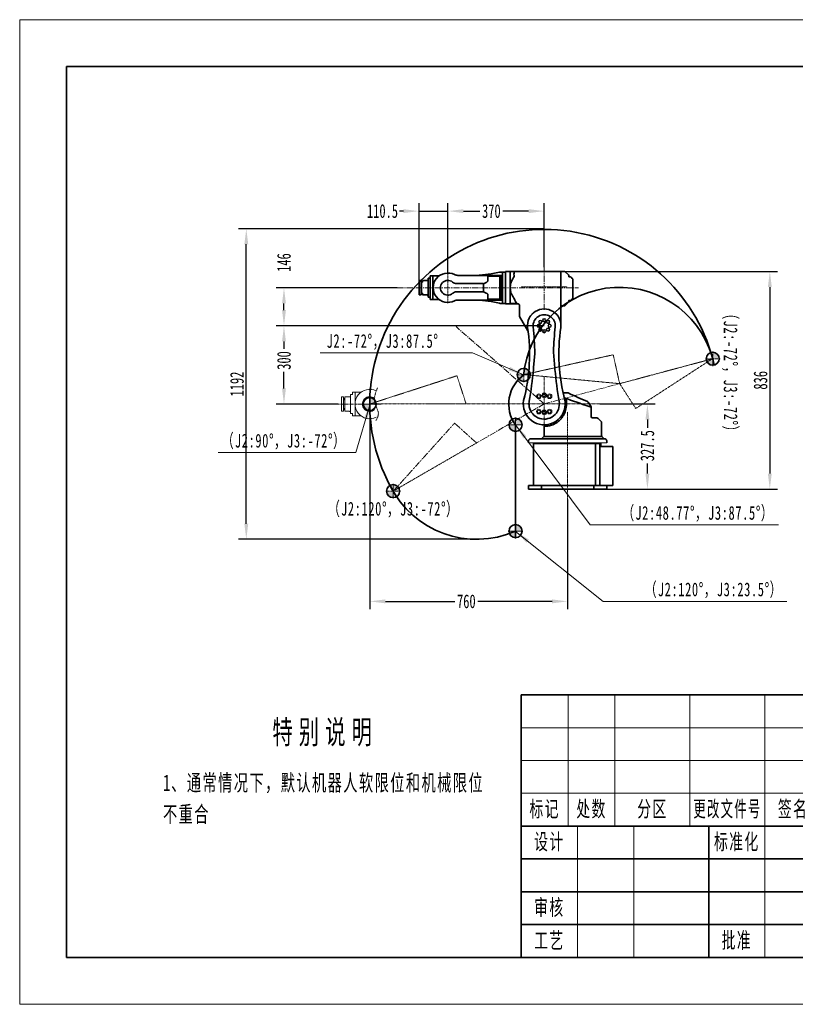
# Model space of a CAD drawing. Header units: millimetres. Extents: x 3061 to 8407, y -1668 to 2112.
# Tile 1 of 2: x 3061 to 6040, y -1668 to 2112. Entities that reach past the tile are written whole.
import ezdxf
from ezdxf.enums import TextEntityAlignment as Align

# ---------------------------------------------------------------- set-up
doc = ezdxf.new("R2010")
doc.units = ezdxf.units.MM
doc.header["$PDSIZE"] = -5
for name, pattern in [('CENTER', [0.6, 0.375, -0.075, 0.075, -0.075]), ('点画线', [18, 12, -2, 2, -2]), ('虚线', [2, 1, -1])]:
    doc.linetypes.add(name, pattern=pattern)
doc.layers.get('0').update_dxf_attribs({"lineweight": 35})
for name, color, linetype, lineweight in [('02___PRT_ALL_AXES', 7, 'Continuous', 18), ('3中心线层', 1, 'CENTER', 18), ('中心线层', 1, '点画线', 18), ('尺寸线层', 3, 'Continuous', 18), ('粗实线层', 7, 'Continuous', 35), ('细实线层', 7, 'Continuous', 18), ('虚线层', 6, '虚线', 18)]:
    doc.layers.add(name, color=color, linetype=linetype, lineweight=lineweight)
doc.styles.add('TitleStyle', font='txt', dxfattribs={"width": 0.667})
doc.styles.add('标准', font='txt', dxfattribs={"width": 0.667})
doc.dimstyles.new('标准', dxfattribs={"dimscale": 15, "dimtxt": 3.5, "dimasz": 4, "dimexe": 2, "dimexo": 0, "dimtad": 1, "dimdsep": 46, "dimtxsty": '标准', "dimblk": '_CAXARROW', "dimcen": 0, "dimdle": 6, "dimazin": 2, "dimtfac": 0.707107, "dimtdec": 3, "dimtmove": 2, "dimatfit": 3, "dimfxl": 1, "dimfrac": 2, "dimtolj": 1, "dimarcsym": 1})

# ---------------------------------------------------------------- blocks, each defined once
blk = doc.blocks.new('_CAXARROW')
blk.add_hatch(color=0).paths.add_polyline_path([(0, 0), (-1, 0.125), (-1, -0.125)], flags=0)
blk = doc.blocks.new('*X1')
at = {"layer": 'Defpoints', "color": 0, "transparency": 16777216}
for p in [(5075.3, 1377), (4705.3, 1142.5), (5075.3, 1161.7)]:
    blk.add_point(p, dxfattribs=at)
at = {"layer": '尺寸线层', "color": 0, "linetype": 'Continuous', "lineweight": -2, "transparency": 16777216}
for p, q in [((4705.3, 1142.5), (4705.3, 1407)), ((5075.3, 1161.7), (5075.3, 1407)), ((4765.3, 1377), (4828.2, 1377)), ((5015.3, 1377), (4916.6, 1377))]:
    blk.add_line(p, q, dxfattribs=at)
at = {"layer": '尺寸线层', "color": 0, "lineweight": -2, "transparency": 16777216, "xscale": 60, "yscale": 60, "zscale": 60, "rotation": 180}
blk.add_blockref('_CAXARROW', (4705.3, 1377), dxfattribs=at)
at = {"layer": '尺寸线层', "color": 0, "lineweight": -2, "transparency": 16777216, "xscale": 60, "yscale": 60, "zscale": 60}
blk.add_blockref('_CAXARROW', (5075.3, 1377), dxfattribs=at)
at = {"layer": '尺寸线层', "color": 0, "transparency": 16777216, "insert": (4872.4, 1377), "char_height": 52.5, "attachment_point": 5, "style": '标准', "bg_fill": 3, "box_fill_scale": 1.1, "bg_fill_color": 256, "bg_fill_true_color": 13158600, "bg_fill_transparency": 0}
blk.add_mtext('\\A1;370', dxfattribs=at)
blk = doc.blocks.new('*X2')
at = {"layer": 'Defpoints', "color": 0, "transparency": 16777216}
for p in [(4705.3, 1377), (4705.3, 1142.5), (4594.8, 1110.2)]:
    blk.add_point(p, dxfattribs=at)
at = {"layer": '尺寸线层', "color": 0, "linetype": 'Continuous', "lineweight": -2, "transparency": 16777216}
for p, q in [((4594.8, 1110.2), (4594.8, 1407)), ((4705.3, 1142.5), (4705.3, 1407)), ((4534.8, 1377), (4474.8, 1377)), ((4594.8, 1377), (4705.3, 1377)), ((4765.3, 1377), (4825.3, 1377))]:
    blk.add_line(p, q, dxfattribs=at)
at = {"layer": '尺寸线层', "color": 0, "lineweight": -2, "transparency": 16777216, "xscale": 60, "yscale": 60, "zscale": 60, "rotation": 180}
blk.add_blockref('_CAXARROW', (4705.3, 1377), dxfattribs=at)
at = {"layer": '尺寸线层', "color": 0, "transparency": 16777216, "insert": (4454.4, 1377), "char_height": 52.5, "attachment_point": 5, "style": '标准', "bg_fill": 3, "box_fill_scale": 1.1, "bg_fill_color": 256, "bg_fill_true_color": 13158600, "bg_fill_transparency": 0}
blk.add_mtext('\\A1;110.5', dxfattribs=at)
at = {"layer": '尺寸线层', "color": 0, "lineweight": -2, "transparency": 16777216, "xscale": 60, "yscale": 60, "zscale": 60}
blk.add_blockref('_CAXARROW', (4594.8, 1377), dxfattribs=at)
blk = doc.blocks.new('*X3')
at = {"layer": 'Defpoints', "color": 0, "transparency": 16777216}
for p in [(5075.3, 937), (4076, 636.4), (4283.5, 636.4)]:
    blk.add_point(p, dxfattribs=at)
at = {"layer": '尺寸线层', "color": 0, "linetype": 'Continuous', "lineweight": -2, "transparency": 16777216}
for p, q in [((5075.3, 937), (4046, 937)), ((4076, 877), (4076, 847.8)), ((4076, 696.4), (4076, 759.4)), ((4283.5, 636.4), (4046, 636.4))]:
    blk.add_line(p, q, dxfattribs=at)
at = {"layer": '尺寸线层', "color": 0, "lineweight": -2, "transparency": 16777216, "xscale": 60, "yscale": 60, "zscale": 60, "rotation": 270}
blk.add_blockref('_CAXARROW', (4076, 636.4), dxfattribs=at)
at = {"layer": '尺寸线层', "color": 0, "transparency": 16777216, "insert": (4076, 803.6), "char_height": 52.5, "attachment_point": 5, "rotation": 90, "style": '标准', "bg_fill": 3, "box_fill_scale": 1.1, "bg_fill_color": 256, "bg_fill_true_color": 13158600, "bg_fill_transparency": 0}
blk.add_mtext('\\A1;300', dxfattribs=at)
at = {"layer": '尺寸线层', "color": 0, "lineweight": -2, "transparency": 16777216, "xscale": 60, "yscale": 60, "zscale": 60, "rotation": 90}
blk.add_blockref('_CAXARROW', (4076, 937), dxfattribs=at)
blk = doc.blocks.new('*X4')
at = {"layer": 'Defpoints', "color": 0, "transparency": 16777216}
for p in [(4076, 1083), (4510.6, 1083), (5075.3, 937)]:
    blk.add_point(p, dxfattribs=at)
at = {"layer": '尺寸线层', "color": 0, "linetype": 'Continuous', "lineweight": -2, "transparency": 16777216}
for p, q in [((4510.6, 1083), (4046, 1083)), ((4076, 997), (4076, 1023)), ((5075.3, 937), (4046, 937))]:
    blk.add_line(p, q, dxfattribs=at)
at = {"layer": '尺寸线层', "color": 0, "lineweight": -2, "transparency": 16777216, "xscale": 60, "yscale": 60, "zscale": 60}
for p, rotation in [((4076, 1083), 90), ((4076, 937), 270)]:
    blk.add_blockref('_CAXARROW', p, dxfattribs=dict(at, rotation=rotation))
at = {"layer": '尺寸线层', "color": 0, "transparency": 16777216, "insert": (4076, 1179.6), "char_height": 52.5, "attachment_point": 5, "rotation": 90, "style": '标准', "bg_fill": 3, "box_fill_scale": 1.1, "bg_fill_color": 256, "bg_fill_true_color": 13158600, "bg_fill_transparency": 0}
blk.add_mtext('\\A1;146', dxfattribs=at)
blk = doc.blocks.new('*X5')
at = {"layer": 'Defpoints', "color": 0, "transparency": 16777216}
for p in [(3931.3, 1309.6), (5075.3, 1309.6), (4815.5, 117)]:
    blk.add_point(p, dxfattribs=at)
at = {"layer": '尺寸线层', "color": 0, "linetype": 'Continuous', "lineweight": -2, "transparency": 16777216}
for p, q in [((5075.3, 1309.6), (3901.3, 1309.6)), ((3931.3, 177), (3931.3, 1249.6)), ((4815.5, 117), (3901.3, 117))]:
    blk.add_line(p, q, dxfattribs=at)
at = {"layer": '尺寸线层', "color": 0, "lineweight": -2, "transparency": 16777216, "xscale": 60, "yscale": 60, "zscale": 60}
for p, rotation in [((3931.3, 1309.6), 90), ((3931.3, 117), 270)]:
    blk.add_blockref('_CAXARROW', p, dxfattribs=dict(at, rotation=rotation))
at = {"layer": '尺寸线层', "color": 0, "transparency": 16777216, "insert": (3895.7, 713.3), "char_height": 52.5, "attachment_point": 5, "rotation": 90, "style": '标准', "bg_fill": 3, "box_fill_scale": 1.1, "bg_fill_color": 256, "bg_fill_true_color": 13158600, "bg_fill_transparency": 0}
blk.add_mtext('\\A1;1192', dxfattribs=at)
blk = doc.blocks.new('*X6')
at = {"layer": 'Defpoints', "color": 0, "transparency": 16777216}
for p in [(4405.3, 636.2), (5165.3, 270.2), (5165.3, -121.2)]:
    blk.add_point(p, dxfattribs=at)
at = {"layer": '尺寸线层', "color": 0, "linetype": 'Continuous', "lineweight": -2, "transparency": 16777216}
for p, q in [((4405.3, 636.2), (4405.3, -151.2)), ((5165.3, 270.2), (5165.3, -151.2)), ((4465.3, -121.2), (4732.2, -121.2)), ((5105.3, -121.2), (4820.4, -121.2))]:
    blk.add_line(p, q, dxfattribs=at)
at = {"layer": '尺寸线层', "color": 0, "lineweight": -2, "transparency": 16777216, "xscale": 60, "yscale": 60, "zscale": 60, "rotation": 180}
blk.add_blockref('_CAXARROW', (4405.3, -121.2), dxfattribs=at)
at = {"layer": '尺寸线层', "color": 0, "lineweight": -2, "transparency": 16777216, "xscale": 60, "yscale": 60, "zscale": 60}
blk.add_blockref('_CAXARROW', (5165.3, -121.2), dxfattribs=at)
at = {"layer": '尺寸线层', "color": 0, "transparency": 16777216, "insert": (4776.3, -121.2), "char_height": 52.5, "attachment_point": 5, "style": '标准', "bg_fill": 3, "box_fill_scale": 1.1, "bg_fill_color": 256, "bg_fill_true_color": 13158600, "bg_fill_transparency": 0}
blk.add_mtext('\\A1;760', dxfattribs=at)
blk = doc.blocks.new('*X7')
at = {"layer": 'Defpoints', "color": 0, "transparency": 16777216}
for p in [(5288.8, 637), (5314.4, 309.5), (5471.7, 309.5)]:
    blk.add_point(p, dxfattribs=at)
at = {"layer": '尺寸线层', "color": 0, "linetype": 'Continuous', "lineweight": -2, "transparency": 16777216}
for p, q in [((5288.8, 637), (5501.7, 637)), ((5471.7, 577), (5471.7, 545.5)), ((5471.7, 369.5), (5471.7, 407.6)), ((5314.4, 309.5), (5501.7, 309.5))]:
    blk.add_line(p, q, dxfattribs=at)
at = {"layer": '尺寸线层', "color": 0, "lineweight": -2, "transparency": 16777216, "xscale": 60, "yscale": 60, "zscale": 60, "rotation": 270}
blk.add_blockref('_CAXARROW', (5471.7, 309.5), dxfattribs=at)
at = {"layer": '尺寸线层', "color": 0, "transparency": 16777216, "insert": (5471.7, 476.5), "char_height": 52.5, "attachment_point": 5, "rotation": 90, "style": '标准', "bg_fill": 3, "box_fill_scale": 1.1, "bg_fill_color": 256, "bg_fill_true_color": 13158600, "bg_fill_transparency": 0}
blk.add_mtext('\\A1;327.5', dxfattribs=at)
at = {"layer": '尺寸线层', "color": 0, "lineweight": -2, "transparency": 16777216, "xscale": 60, "yscale": 60, "zscale": 60, "rotation": 90}
blk.add_blockref('_CAXARROW', (5471.7, 637), dxfattribs=at)
blk = doc.blocks.new('4546_1')
at = {"layer": '粗实线层'}
h = blk.add_hatch(color=256, dxfattribs=at)
edge = h.paths.add_edge_path(flags=0)
edge.add_line((0, 0), (0, 12))
edge.add_line((0, 12), (0, 25))
edge.add_arc((0, 0), 25, 0, 90, ccw=False)
edge.add_line((25, 0), (0, 0))
edge = h.paths.add_edge_path(flags=0)
edge.add_arc((-317.6, 350.6), 473.1, 309.1469, 309.2302)
edge.add_arc((-317.6, 350.6), 473.1, 309.2302, 312.175)
edge.add_line((0, 0), (0, -25))
edge.add_arc((0, 0), 25, 220.6609, 270, ccw=False)
edge = h.paths.add_edge_path(flags=0)
edge.add_arc((0, 0), 25, 193.5545, 220.6609, ccw=False)
edge.add_arc((0, 0), 25, 180, 193.5545, ccw=False)
edge.add_line((-25, 0), (0, 0))
edge.add_arc((-317.6, 350.6), 473.1, 309.1469, 312.175, ccw=False)
at = {"layer": '中心线层'}
for p, q in [((-28, 0), (28, 0)), ((0, -28), (0, 28))]:
    blk.add_line(p, q, dxfattribs=at)
at = {"layer": '粗实线层'}
blk.add_circle((0, 0), 25, dxfattribs=at)
blk = doc.blocks.new('565_1')
at = {"color": 7, "linetype": 'Continuous'}
for p, q in [((-438, 101), (-438, 191)), ((-407.4, 191), (-438, 191)), ((-428, 191), (-428, 101)), ((-164, 193.5), (-331.6, 193.5)), ((-170, 190.2), (-217, 190.2)), ((-216.4, 183), (-217, 190.2)), ((-204, 199.5), (-172.1, 205.5)), ((-170, 98.5), (-170, 193.5)), ((-167.8, 206), (-160, 206)), ((-164, 193.5), (-164, 98.5)), ((-160, 86), (-160, 206)), ((-160, 86), (-160, 206)), ((-160, 206), (-148, 206)), ((-148, 208.5), (-131, 208.5)), ((-148, 83.5), (-148, 208.5)), ((-148, 83.5), (-148, 208.5)), ((-148, 86), (-148, 206)), ((-131, 83.5), (-131, 208.5)), ((77.4, 208.5), (-127, 208.5)), ((64.5, 0), (64.5, 208.5)), ((93, 195), (81, 207)), ((94.5, 189.5), (94.5, 191.4)), ((-480.5, 173.2), (-480.2, 173.5)), ((-480.5, 118.8), (-480.5, 173.2)), ((-480.2, 173.5), (-472.8, 173.5)), ((-472.8, 173.5), (-472.5, 173.2)), ((-472.5, 173.2), (-472.5, 118.8)), ((-471.5, 161.5), (-472.5, 161.5)), ((-471.5, 167), (-471.3, 167.2)), ((-471.5, 167), (-471.5, 124.9)), ((-467.5, 167.2), (-471.3, 167.2)), ((-467.5, 173.3), (-467.3, 173.5)), ((-467.5, 173.3), (-467.5, 167.2)), ((-449, 173.5), (-467.3, 173.5)), ((-445, 174), (-449, 174)), ((-449, 174), (-449, 173.5)), ((-445, 182.3), (-444.8, 182.5)), ((-445, 182.3), (-445, 109.7)), ((-438.2, 182.5), (-444.8, 182.5)), ((-438, 182.3), (-438.2, 182.5)), ((-336, 161.8), (-236.1, 161.8)), ((-222.5, 166.5), (-233.3, 161.4)), ((-233.3, 161.4), (-233.3, 130.6)), ((-216.2, 173.6), (-216.2, 180.4)), ((96.5, 187.5), (100.4, 187.5)), ((108, 182), (104, 186)), ((109.5, 178.4), (109.5, 106.6)), ((-480.5, 118.8), (-480.2, 118.5)), ((-472.8, 118.5), (-480.2, 118.5)), ((-472.5, 118.8), (-472.8, 118.5)), ((-471.5, 130.5), (-472.5, 130.5)), ((-471.5, 124.9), (-471.3, 124.7)), ((-467.5, 124.7), (-471.3, 124.7)), ((-467.5, 124.7), (-467.5, 118.7)), ((-467.5, 118.7), (-467.3, 118.5)), ((-449, 118.5), (-467.3, 118.5)), ((-449, 118.5), (-449, 118)), ((-445, 118), (-449, 118)), ((-236.1, 130.2), (-336, 130.2)), ((-233.3, 130.6), (-222.5, 125.5)), ((-216.2, 118.4), (-217, 101.8)), ((-445, 109.7), (-444.8, 109.5)), ((-438.2, 109.5), (-444.8, 109.5)), ((-438, 109.7), (-438.2, 109.5)), ((-438, 101), (-407.4, 101)), ((-164, 98.5), (-331.6, 98.5)), ((-217, 101.8), (-170, 101.8)), ((-167.8, 86), (-160, 86)), ((-160, 86), (-148, 86)), ((-148, 83.5), (-131, 83.5)), ((-131, 84.9), (-130, 84.9)), ((-127, 83.5), (-100, 83.5)), ((-95, 78.5), (-95, 37.8)), ((77.4, 76.5), (64.5, 76.5)), ((93, 90), (81, 78)), ((94.5, 93.6), (94.5, 95.5)), ((96.5, 97.5), (100.4, 97.5)), ((108, 103), (104, 99)), ((-94.3, 35.3), (-62.9, -19.9))]:
    blk.add_line(p, q, dxfattribs=at)
for points in [[(-264.4, 193.5), (-236.8, 195.5), (-204, 199.5)], [(-172.1, 205.5), (-168.8, 206), (-167.8, 206)], [(-172.1, 86.5), (-204, 92.5), (-236.8, 96.5), (-264.4, 98.5)], [(-167.8, 86), (-168.8, 86), (-172.1, 86.5)]]:
    blk.add_lwpolyline(points, dxfattribs=at)
for centre, radius, start, end in [((-370, 146), 56.5, 63.6312, 296.3688), ((-407.4, 201), 10, 270, 304.2013), ((-331.6, 223.5), 30, 243.6312, 270), ((-127, 203.5), 5, 90, 143.9333), ((-126.9, 203.5), 5.02, 88.2519, 127.4515), ((-127, 203.5), 5, 103.463, 107.8697), ((-127, 203.5), 5.02, 90.0722, 103.4408), ((77.4, 203.5), 5, 45, 90), ((89.5, 191.4), 5, 360, 45), ((96.5, 189.5), 2, 180, 270), ((-370, 146), 28.3, 49.5861, 310.4139), ((100.4, 182.5), 5, 45, 90), ((104.5, 178.4), 5, 360, 45), ((-407.4, 91), 10, 55.7987, 90), ((-331.6, 68.5), 30, 90, 116.3688), ((-125.7, 93.7), 10.3, 239.0884, 263.0089), ((-100, 78.5), 5, 360, 90), ((77.4, 81.5), 5, 270, 315), ((89.5, 93.6), 5, 315, 0), ((96.5, 95.5), 2, 90, 180), ((100.4, 102.5), 5, 270, 315), ((104.5, 106.6), 5, 315, 0), ((-90, 37.8), 5, 180, 209.6533)]:
    blk.add_arc(centre, radius, start, end, dxfattribs=at)
for points, knots in [([(-114.9, 206.8), (-115.8, 203.9), (-116.8, 197.8), (-115.8, 191.6), (-114.9, 188.7)], [0, 0, 0, 0, 1531.377642, 3068.943676, 3068.943676, 3068.943676, 3068.943676]), ([(-111.9, 208.5), (-112.5, 208.5), (-113.7, 208.2), (-114.6, 207.3), (-114.9, 206.8)], [0, 0, 0, 0, 844.500911, 1762.093402, 1762.093402, 1762.093402, 1762.093402]), ([(-351.6, 167.6), (-349.5, 165.8), (-344.5, 162.8), (-338.9, 161.8), (-336, 161.8)], [0, 0, 0, 0, 2502.151321, 5004.32327, 5004.32327, 5004.32327, 5004.32327]), ([(-235.4, 161.7), (-235.3, 161.7), (-234.6, 161.6), (-233.9, 161.5), (-233.3, 161.4)], [0, 0, 0, 0, 553.284605, 2150.474929, 2150.474929, 2150.474929, 2150.474929]), ([(-216.2, 173.6), (-216.2, 173.1), (-216.3, 172.3), (-217, 170.7), (-218.3, 169.1), (-220.3, 167.6), (-221.7, 166.8), (-222.5, 166.5)], [0, 0, 0, 0, 584.2719, 1160.960775, 2282.772557, 3380.487611, 4464.168977, 4464.168977, 4464.168977, 4464.168977]), ([(-216.2, 180.4), (-216.2, 180.6), (-216.2, 181.5), (-216.3, 182.4), (-216.4, 183)], [0, 0, 0, 0, 547.562335, 2147.7051, 2147.7051, 2147.7051, 2147.7051]), ([(-131, 146), (-130.6, 151.7), (-129.1, 160.6), (-123.9, 175.1), (-118.9, 183.6), (-114.9, 188.7)], [0, 0, 0, 0, 1987.956136, 3123.986973, 5392.501596, 5392.501596, 5392.501596, 5392.501596]), ([(-336, 130.2), (-338.9, 130.2), (-344.5, 129.2), (-349.5, 126.2), (-351.6, 124.4)], [0, 0, 0, 0, 2353.035892, 4706.026918, 4706.026918, 4706.026918, 4706.026918]), ([(-233.3, 130.6), (-233.5, 130.5), (-234.2, 130.4), (-234.9, 130.4), (-235.4, 130.3)], [0, 0, 0, 0, 477.734822, 1995.074597, 1995.074597, 1995.074597, 1995.074597]), ([(-222.5, 125.5), (-221.7, 125.2), (-220.3, 124.4), (-218.3, 122.9), (-217, 121.3), (-216.3, 119.7), (-216.2, 118.9), (-216.2, 118.4)], [0, 0, 0, 0, 969.115521, 1950.781762, 2953.993967, 3469.731227, 3992.247051, 3992.247051, 3992.247051, 3992.247051]), ([(-114, 102), (-116.1, 104.7), (-119.9, 110.3), (-124.7, 119.2), (-129, 131.1), (-130.6, 140.2), (-131, 146)], [0, 0, 0, 0, 1174.929972, 2349.72163, 3524.34628, 5542.535548, 5542.535548, 5542.535548, 5542.535548]), ([(-130, 84.9), (-129.6, 84.9), (-128.6, 85), (-125.7, 85), (-117.6, 85.2), (-110.2, 85.3), (-104.6, 85.4)], [0, 0, 0, 0, 94.646109, 245.107027, 693.727109, 2038.834622, 2038.834622, 2038.834622, 2038.834622]), ([(-104.6, 85.4), (-106.5, 87.9), (-110.1, 93.2), (-112.9, 99.1), (-114, 102)], [0, 0, 0, 0, 982.810567, 1957.68904, 1957.68904, 1957.68904, 1957.68904]), ([(-101.9, 83.5), (-102.1, 83.5), (-102.7, 83.6), (-103.7, 84.1), (-104.3, 84.8), (-104.6, 85.4)], [0, 0, 0, 0, 354.919775, 728.056577, 1564.767971, 1564.767971, 1564.767971, 1564.767971])]:
    blk.add_open_spline(points, degree=3, knots=knots, dxfattribs=at)
for points in [[(-236.1, 161.8), (-235.9, 161.8), (-235.6, 161.8), (-235.4, 161.7)], [(-235.4, 130.3), (-235.6, 130.2), (-235.9, 130.2), (-236.1, 130.2)]]:
    blk.add_open_spline(points, degree=3, dxfattribs=at)
at = {"layer": '3中心线层', "ltscale": 2}
blk.add_line((-370, 205.5), (-370, 86.5), dxfattribs=at)
at = {"layer": '中心线层', "ltscale": 2}
blk.add_line((-564.7, 146), (131.8, 146), dxfattribs=at)
blk = doc.blocks.new('12312_1')
at = {"layer": '3中心线层', "ltscale": 2}
blk.add_line((0, 59.5), (0, -59.5), dxfattribs=at)
at = {"layer": '中心线层'}
blk.add_line((43.6, 0), (-121.8, 0), dxfattribs=at)
at = {"layer": '细实线层', "color": 7, "linetype": 'Continuous'}
for p, q in [((-37.4, 45), (-66.5, 45)), ((-66.5, 36.3), (-66.5, 45)), ((-56.5, 45), (-56.5, -45)), ((-109, 27.2), (-108.7, 27.5)), ((-109, -27.2), (-109, 27.2)), ((-108.7, 27.5), (-101.3, 27.5)), ((-101.3, 27.5), (-101, 27.2)), ((-101, 27.2), (-101, -27.2)), ((-100, 15.5), (-101, 15.5)), ((-100, 21.1), (-99.8, 21.3)), ((-100, 21.1), (-100, 15.5)), ((-96, 21.3), (-99.8, 21.3)), ((-96, 27.3), (-95.8, 27.5)), ((-96, 27.3), (-96, -27.3)), ((-77.5, 27.5), (-95.8, 27.5)), ((-73.5, 28), (-77.5, 28)), ((-77.5, 28), (-77.5, 27.5)), ((-73.5, 36.3), (-73.3, 36.5)), ((-73.5, 36.3), (-73.5, -36.3)), ((-66.7, 36.5), (-73.3, 36.5)), ((-66.5, 36.3), (-66.7, 36.5)), ((-109, -27.2), (-108.7, -27.5)), ((-101.3, -27.5), (-108.7, -27.5)), ((-101, -27.2), (-101.3, -27.5)), ((-100, -15.5), (-101, -15.5)), ((-100, -15.5), (-100, -21)), ((-100, -21), (-99.8, -21.2)), ((-96, -21.2), (-99.8, -21.2)), ((-96, -27.3), (-95.8, -27.5)), ((-77.5, -27.5), (-95.8, -27.5)), ((-77.5, -27.5), (-77.5, -28)), ((-73.5, -28), (-77.5, -28)), ((-73.5, -36.3), (-73.3, -36.5)), ((-66.7, -36.5), (-73.3, -36.5)), ((-66.5, -36.3), (-66.7, -36.5)), ((-66.5, -45), (-66.5, -36.3)), ((-66.5, -45), (-37.4, -45))]:
    blk.add_line(p, q, dxfattribs=at)
for centre, radius, start, end in [((0, 0), 56.5, 63.6312, 296.3688), ((-37.4, 55), 10, 270, 304.2013), ((0, 0), 28.3, 49.5861, 310.4139), ((-37.4, -55), 10, 55.7987, 90)]:
    blk.add_arc(centre, radius, start, end, dxfattribs=at)
at = {"layer": '虚线层'}
blk.add_open_spline([(29.9, 61.7), (21.6, 43), (9.7, 6.4), (39.6, -32.5), (28.7, -55.3), (23.7, -62.8)], degree=3, knots=[0, 0, 0, 0, 1523.882491, 2531.65751, 3204.745219, 3204.745219, 3204.745219, 3204.745219], dxfattribs=at)
blk = doc.blocks.new('12323retrw_1')
at = {"color": 7, "linetype": 'Continuous'}
for p, q in [((-40.8, 140.3), (-36.1, 193.3)), ((-41.4, 131.6), (-41.4, 131.7)), ((40.8, 140.4), (40.8, 140.3)), ((41.4, 131.7), (41.4, 131.6)), ((-58.4, -2.7), (-57.6, 9.9))]:
    blk.add_line(p, q, dxfattribs=at)
for centre, radius, start, end in [((0, 300), 64.5, 354.2925, 185.7075), ((0, 300), 42.4, 354.2925, 185.7075), ((-734.3, 189.5), 678.2, 344.9708, 8.8308), ((-1102.7, 181), 1066.7, 0.6625, 6.1798), ((0, 300), 25, 220.9805, 228.8789), ((0, 300), 25, 266.5702, 274.1591), ((0, 300), 25, 310.8858, 319.1734), ((1656.2, 134.5), 1622.1, 174.2925, 177.6166), ((734.3, 189.5), 678.2, 171.1692, 195.0292), ((-9085.2, -596.2), 9155.7, 4.61487, 5.00092), ((-1656.2, 284.5), 1622.1, 350.2543, 354.5913), ((-2647.5, 325.3), 2613.3, 355.7512, 355.9392), ((2647.5, 325.3), 2613.3, 184.0608, 184.2488), ((1656.2, 284.5), 1622.1, 185.4087, 189.7457), ((0, 0), 80.5, 170.2543, 358.0109), ((0, 0), 58.4, 182.6367, 9.7457), ((2.5, 0.9), 78.3, 9.4324, 13.4137), ((3.1, 1), 77.7, 358.5478, 9.4191), ((2.6, 1), 78.1, 357.2086, 358.5317)]:
    blk.add_arc(centre, radius, start, end, dxfattribs=at)
at = {"layer": '02___PRT_ALL_AXES', "color": 7, "linetype": 'Continuous'}
for centre, radius in [((-21, 300), 7), ((-21, 300), 4.25), ((-14.8, 314.8), 7), ((-14.8, 314.8), 4.25), ((0, 321), 7), ((0, 321), 4.25), ((14.8, 314.8), 7), ((14.8, 314.8), 4.25), ((21, 300), 7), ((21, 300), 4.25), ((-14.8, 285.2), 7), ((-14.8, 285.2), 4.25), ((0, 279), 7), ((0, 279), 4.25), ((14.8, 285.2), 7), ((14.8, 285.2), 4.25), ((-20.6, 29.5), 9), ((0, 32.5), 9), ((0, 32.5), 5.5), ((20.6, 29.5), 9), ((-20.6, 29.5), 5.5), ((20.6, 29.5), 5.5), ((-20.6, -29.5), 9), ((-20.6, -29.5), 5.5), ((0, -32.5), 9), ((0, -32.5), 5.5), ((20.6, -29.5), 9), ((20.6, -29.5), 5.5)]:
    blk.add_circle(centre, radius, dxfattribs=at)
blk.add_arc((0, 300), 64.5, 52.644, 184.6219, dxfattribs=at)
blk = doc.blocks.new('1231243we_1')
at = {"layer": '粗实线层', "color": 3, "linetype": '虚线', "lineweight": 18}
blk.add_line((-352.1, 111), (0, 111), dxfattribs=at)
at = {"layer": '粗实线层', "color": 1, "linetype": '虚线', "lineweight": 18}
blk.add_line((0, -2.6), (-351.9, 111.6), dxfattribs=at)
at = {"layer": '粗实线层', "linetype": '虚线', "lineweight": 18}
blk.add_line((0, 111), (0, -2.6), dxfattribs=at)
blk = doc.blocks.new('*X14')
at = {"layer": '尺寸线层', "linetype": 'Continuous'}
blk.add_hatch(color=0, dxfattribs=at).paths.add_polyline_path([(-808.1, -170.8), (-756.6, -202.3), (-765.9, -214.1)], flags=0)
at = {"layer": '尺寸线层', "color": 0, "linetype": 'Continuous'}
blk.add_line((-808.1, -170.8), (-471.2, -439.6), dxfattribs=at)
at = {"layer": '尺寸线层', "color": 0}
blk.add_line((-471.2, -439.6), (233.8, -439.6), dxfattribs=at)
at = {"layer": '尺寸线层', "color": 0, "insert": (-47, -397.4), "char_height": 52.5, "width": 1123.534, "attachment_point": 5, "line_spacing_factor": 1.15057, "style": '标准'}
blk.add_mtext('\\T1.1;（J2:120%%D，J3:23.5%%D）', dxfattribs=at)
blk = doc.blocks.new('*X15')
at = {"layer": '尺寸线层', "linetype": 'Continuous'}
blk.add_hatch(color=0, dxfattribs=at).paths.add_polyline_path([(-776.8, 429.8), (-834.8, 446.8), (-828.9, 460.6)], flags=0)
at = {"layer": '尺寸线层', "color": 0}
blk.add_line((-973.5, 515.1), (-1558.9, 515.1), dxfattribs=at)
at = {"layer": '尺寸线层', "color": 0, "linetype": 'Continuous'}
blk.add_line((-776.8, 429.8), (-973.5, 515.1), dxfattribs=at)
at = {"layer": '尺寸线层', "color": 0, "insert": (-1319, 556.2), "char_height": 52.5, "width": 959.362, "attachment_point": 5, "line_spacing_factor": 1.15057, "style": '标准'}
blk.add_mtext('\\T1.1;J2:-72%%D，J3:87.5%%D', dxfattribs=at)
blk = doc.blocks.new('*X16')
at = {"layer": '尺寸线层', "linetype": 'Continuous'}
blk.add_hatch(color=0, dxfattribs=at).paths.add_polyline_path([(-808.1, 238.1), (-766.2, 194.6), (-778.2, 185.6)], flags=0)
at = {"layer": '尺寸线层', "color": 0, "linetype": 'Continuous'}
blk.add_line((-808.1, 238.1), (-521.3, -145.9), dxfattribs=at)
at = {"layer": '尺寸线层', "color": 0}
blk.add_line((-521.3, -145.9), (201.4, -145.9), dxfattribs=at)
at = {"layer": '尺寸线层', "color": 0, "insert": (-107, -103.7), "char_height": 52.5, "width": 1233.712, "attachment_point": 5, "line_spacing_factor": 1.15057, "style": '标准'}
blk.add_mtext('\\T1.1;（J2:48.77%%D，J3:87.5%%D）', dxfattribs=at)
blk = doc.blocks.new('*X17')
at = {"layer": 'Defpoints', "color": 0, "transparency": 16777216}
for p in [(4927.3, 1145.5), (5015.3, 309.5), (5941.8, 309.5)]:
    blk.add_point(p, dxfattribs=at)
at = {"layer": '尺寸线层', "color": 0, "linetype": 'Continuous', "lineweight": -2, "transparency": 16777216}
for p, q in [((4927.3, 1145.5), (5971.8, 1145.5)), ((5941.8, 1085.5), (5941.8, 369.5)), ((5015.3, 309.5), (5971.8, 309.5))]:
    blk.add_line(p, q, dxfattribs=at)
at = {"layer": '尺寸线层', "color": 0, "lineweight": -2, "transparency": 16777216, "xscale": 60, "yscale": 60, "zscale": 60}
for p, rotation in [((5941.8, 1145.5), 90), ((5941.8, 309.5), 270)]:
    blk.add_blockref('_CAXARROW', p, dxfattribs=dict(at, rotation=rotation))
at = {"layer": '尺寸线层', "color": 0, "transparency": 16777216, "insert": (5906.1, 727.5), "char_height": 52.5, "attachment_point": 5, "rotation": 90, "style": '标准', "bg_fill": 3, "box_fill_scale": 1.1, "bg_fill_color": 256, "bg_fill_true_color": 13158600, "bg_fill_transparency": 0}
blk.add_mtext('\\A1;836', dxfattribs=at)
blk = doc.blocks.new('*X18')
at = {"layer": '尺寸线层', "linetype": 'Continuous'}
blk.add_hatch(color=0, dxfattribs=at).paths.add_polyline_path([(-1366.3, 318.6), (-1376.1, 258.9), (-1390.5, 263.1)], flags=0)
at = {"layer": '尺寸线层', "color": 0, "linetype": 'Continuous'}
blk.add_line((-1366.3, 318.6), (-1421.6, 131.3), dxfattribs=at)
at = {"layer": '尺寸线层', "color": 0}
blk.add_line((-1421.6, 131.3), (-1950.7, 131.3), dxfattribs=at)
at = {"layer": '尺寸线层', "color": 0, "insert": (-1697.4, 173.5), "char_height": 52.5, "width": 1013.356, "attachment_point": 5, "line_spacing_factor": 1.15057, "style": '标准'}
blk.add_mtext('\\T1.1;（J2:90%%D，J3:-72%%D）', dxfattribs=at)
blk = doc.blocks.new('*X23')
for p, q in [((-33.77, 6.04), (-28.68, 7.57)), ((-28.68, 1.43), (-28.68, 7.57)), ((-33.77, 2.96), (-33.77, 6.04)), ((-33.77, 2.96), (-28.68, 1.43))]:
    blk.add_line(p, q)
for radius in [3.07, 1.54]:
    blk.add_circle((-19.6, 4.5), radius)
at = {"layer": '中心线层'}
for p, q in [((-19.6, 1.04), (-19.6, 7.96)), ((-27.21, 4.5), (-34.79, 4.5)), ((-16.53, 4.5), (-24.97, 4.5)), ((-23.82, 4.5), (-15.37, 4.5))]:
    blk.add_line(p, q, dxfattribs=at)
at = {"layer": '粗实线层'}
for p, q in [((0, 56), (-180, 56)), ((-180, 56), (-180, 0)), ((-100, 56), (-100, 0)), ((-50, 56), (-50, 0)), ((0, 0), (0, 56)), ((0, 39), (-50, 39)), ((-50, 28), (-180, 28)), ((-140, 28), (-140, 0)), ((-74, 28), (-74, 9)), ((-62, 28), (-62, 9)), ((-100, 21), (-180, 21)), ((0, 21), (-50, 21)), ((-100, 14), (-180, 14)), ((0, 9), (-100, 9)), ((-100, 7), (-180, 7)), ((0, 0), (-180, 0))]:
    blk.add_line(p, q, dxfattribs=at)
at = {"layer": '细实线层'}
for p, q in [((-170, 56), (-170, 28)), ((-160, 56), (-160, 28)), ((-144, 56), (-144, 28)), ((-128, 56), (-128, 0)), ((-116, 56), (-116, 0)), ((-100, 49), (-180, 49)), ((-100, 42), (-180, 42)), ((-100, 35), (-180, 35)), ((-168, 28), (-168, 0)), ((-156, 28), (-156, 0)), ((-50, 18), (-100, 18)), ((-93.5, 18), (-93.5, 9)), ((-87, 18), (-87, 9)), ((-80.5, 18), (-80.5, 9))]:
    blk.add_line(p, q, dxfattribs=at)
at = {"layer": '尺寸线层', "attachment_point": 5, "line_spacing_factor": 1.15057, "style": '标准'}
for s, insert, char_height, width in [('\\T1.1;标记', (-175, 31.5), 3.403, 18), ('\\T1.1;处数', (-165, 31.5), 3.403, 18), ('\\T1.1;分区', (-152, 31.5), 3.403, 30), ('\\T1.1;{\\W0.597914;更改文件号}', (-136, 31.5), 3.4028, 30), ('\\T1.1;签名', (-122, 31.5), 3.403, 22), ('\\T1.1;{\\W0.612634;年、月、日}', (-108, 31.5), 3.4028, 30), ('\\T1.1;设计', (-174, 24.5), 3.403, 22), ('\\T1.1;标准化', (-134, 24.5), 3.403, 22), ('\\T1.1;阶段标记', (-87, 23), 3.403, 50), ('\\T1.1;重量', (-68, 23), 3.403, 22), ('\\T1.1;比例', (-56, 23), 3.403, 22), ('\\T1.1;审核', (-174, 10.5), 3.403, 22), ('\\T1.1;共', (-95, 4.5), 3.403, 8), ('\\T1.1;张', (-81, 4.5), 3.403, 8), ('\\T1.1;第', (-69, 4.5), 3.403, 8), ('\\T1.1;张', (-55, 4.5), 3.403, 8), ('\\T1.1;工艺', (-174, 3.5), 3.403, 22), ('\\T1.1;批准', (-134, 3.5), 3.403, 22)]:
    blk.add_mtext(s, dxfattribs=dict(at, insert=insert, char_height=char_height, width=width))
at = {"layer": '尺寸线层', "style": '标准'}
for tag, height, width, p in [('标记C', 3.63, 0.664996, (-175, 52.5)), ('处数C', 3.63, 0.664996, (-165, 52.5)), ('分区C', 3.63, 0.667, (-152, 52.5)), ('更改文件号C', 3.63, 0.498314, (-136, 52.5)), ('更改签名C', 3.63, 0.447537, (-122, 52.5)), ('更改日期C', 3.63, 0.610278, (-108, 52.5)), ('单位名称', 5.19, 0.667, (-25, 47.5)), ('标记B', 3.63, 0.664996, (-175, 45.5)), ('处数B', 3.63, 0.664996, (-165, 45.5)), ('分区B', 3.63, 0.667, (-152, 45.5)), ('更改文件号B', 3.63, 0.498314, (-136, 45.5)), ('更改签名B', 3.63, 0.447537, (-122, 45.5)), ('更改日期B', 3.63, 0.610278, (-108, 45.5)), ('图纸名称', 5.19, 0.667, (-75, 42)), ('标记A', 3.63, 0.664996, (-175, 38.5)), ('处数A', 3.63, 0.664996, (-165, 38.5)), ('分区A', 3.63, 0.667, (-152, 38.5)), ('更改文件号A', 3.63, 0.498314, (-136, 38.5)), ('更改签名A', 3.63, 0.447537, (-122, 38.5)), ('更改日期A', 3.63, 0.610278, (-108, 38.5)), ('材料名称', 5.19, 0.667, (-24.93, 30)), ('设计', 3.63, 0.667, (-162, 24.5)), ('设计日期', 3.63, 0.667, (-148, 24.5)), ('标准化', 3.63, 0.667, (-122, 24.5)), ('标准化日期', 3.63, 0.554163, (-108, 24.5)), ('图纸编号', 5.19, 0.667, (-25, 15)), ('阶段标记S', 3.63, 0.223769, (-96.75, 13.5)), ('阶段标记A', 3.63, 0.223769, (-90.25, 13.5)), ('阶段标记B', 3.63, 0.223769, (-83.75, 13.5)), ('阶段标记C', 3.63, 0.223769, (-77.25, 13.5)), ('重量', 3.63, 0.667, (-68, 13.5)), ('图纸比例', 3.63, 0.510551, (-56, 13.5)), ('审核', 3.63, 0.667, (-162, 10.5)), ('审核日期', 3.63, 0.667, (-148, 10.5)), ('页数', 3.63, 0.667, (-88, 4.5)), ('页码', 3.63, 0.667, (-62, 4.5)), ('工艺', 3.63, 0.667, (-162, 3.5)), ('工艺日期', 3.63, 0.667, (-148, 3.5)), ('批准', 3.63, 0.667, (-122, 3.5)), ('批准日期', 3.63, 0.667, (-108, 3.5))]:
    blk.add_attdef(tag, text='', height=height, dxfattribs=dict(at, width=width)).set_placement(p, align=Align.MIDDLE_CENTER)
blk = doc.blocks.new('*X24')
at = {"layer": '粗实线层'}
for p, q in [((-138.5, 95), (-138.5, -95)), ((138.5, 95), (-138.5, 95)), ((-138.5, -95), (138.5, -95))]:
    blk.add_line(p, q, dxfattribs=at)
at = {"layer": '细实线层'}
for p, q in [((148.5, 105), (-148.5, 105)), ((-148.5, 105), (-148.5, -105)), ((-148.5, -105), (148.5, -105))]:
    blk.add_line(p, q, dxfattribs=at)
blk = doc.blocks.new('*X25')
at = {"layer": '尺寸线层', "color": 0, "linetype": 'Continuous', "lineweight": -2, "line_spacing_factor": 1.15057}
for s, insert, char_height, width, attachment_point, style in [('\\T1.3;特别说明', (865.3, 0), 125, 3546.477, 2, 'TitleStyle'), ('\\T1.1;1、通常情况下，默认机器人软限位和机械限位不重合', (0, -289.2), 87.5, 1773.238, 1, '标准')]:
    blk.add_mtext(s, dxfattribs=dict(at, insert=insert, char_height=char_height, width=width, attachment_point=attachment_point, style=style))

msp = doc.modelspace()

# ---------------------------------------------------------------- linework, layer by layer
msp.add_line((5167.378, 679.351), (5149.969, 679.351))
at = {"color": 7, "linetype": 'Continuous'}
for p, q in [((5254.457, 627.799), (5243.806, 643.751)), ((5248.216, 627.271), (5255.299, 625.023)), ((5255.299, 625.023), (5255.299, 587.976)), ((5278.728, 582.976), (5260.299, 582.976)), ((5282.264, 581.511), (5294.335, 569.44)), ((5075.299, 551.622), (5075.299, 515.047)), ((5295.799, 565.905), (5295.799, 515.047)), ((5015.299, 495.905), (5015.299, 487.976)), ((5018.835, 501.511), (5016.764, 499.44)), ((5308.228, 502.976), (5022.37, 502.976)), ((5073.835, 511.512), (5065.299, 502.976)), ((5073.835, 511.512), (5188.496, 511.511)), ((5188.496, 511.511), (5247.1, 511.51)), ((5247.1, 511.511), (5297.264, 511.511)), ((5297.264, 511.511), (5305.799, 502.976)), ((5311.764, 501.511), (5313.835, 499.44)), ((5315.299, 495.905), (5315.299, 487.976)), ((5034.099, 323.476), (5034.099, 485.476)), ((5289.103, 485.476), (5034.099, 485.476)), ((5037.799, 485.476), (5037.799, 487.976)), ((5272.103, 323.476), (5272.103, 485.476)), ((5289.103, 323.476), (5289.103, 485.476)), ((5339.018, 473.476), (5289.103, 473.476)), ((5292.799, 473.476), (5292.799, 487.976)), ((5339.018, 323.476), (5339.018, 473.476)), ((5015.299, 323.476), (5015.299, 309.476)), ((5339.018, 323.476), (5015.299, 323.476)), ((5315.299, 309.476), (5015.299, 309.476)), ((5065.299, 323.476), (5065.299, 309.476)), ((5265.299, 323.476), (5265.299, 309.476)), ((5315.299, 323.476), (5315.299, 309.476))]:
    msp.add_line(p, q, dxfattribs=at)
at = {"color": 8}
msp.add_line((4965.301, 556.558), (4965.301, 120.661), dxfattribs=at)
at = {"color": 7, "linetype": 'Continuous'}
for centre, radius, start, end in [((5826.276, 2438.221), 1900.972, 249.25623, 252.296763), ((5723.989, 1804.166), 1255, 243.671657, 247.393633), ((5239.648, 640.975), 5, 33.731413, 67.393547), ((5250.299, 625.023), 5, 359.999928, 33.731499), ((5260.299, 587.976), 5, 180, 270), ((5278.728, 577.976), 5, 45, 90), ((5290.799, 565.905), 5, 0, 45), ((5020.299, 495.905), 5, 135, 180), ((5022.37, 497.976), 5, 90, 135), ((5070.299, 515.047), 5, 315.00013, 0.010241), ((5300.799, 515.047), 5, 180, 225), ((5308.228, 497.976), 5, 45, 90), ((5310.299, 495.905), 5, 0, 45)]:
    msp.add_arc(centre, radius, start, end, dxfattribs=at)
msp.add_open_spline([(5075.299, 551.622), (5075.301, 551.618), (5075.326, 551.626), (5075.358, 551.615), (5075.428, 551.616), (5075.519, 551.608), (5075.639, 551.602), (5075.85, 551.59), (5076.18, 551.573), (5076.654, 551.55), (5077.232, 551.526), (5077.914, 551.504), (5079.028, 551.479), (5080.673, 551.469), (5082.944, 551.518), (5085.602, 551.66), (5088.633, 551.936), (5092.018, 552.388), (5097.195, 553.328), (5104.356, 555.229), (5113.434, 558.832), (5122.834, 564.074), (5131.994, 571.009), (5140.395, 579.509), (5147.638, 589.329), (5155.409, 603.787), (5161.212, 623.74), (5161.345, 640.382), (5160.294, 657.727)], degree=3, knots=[0, 0, 0, 0, 7.17528476, 28.67619071, 64.48868391, 114.59879393, 178.99263767, 257.65583985, 457.66841963, 714.33008075, 1027.31721724, 1396.2172648, 1820.58724172, 2833.73704496, 4062.522418, 5502.34685888, 7148.29981667, 8995.14171303, 11037.06305537, 15674.64352659, 20980.24710878, 26830.12539972, 33068.79506797, 39542.90418561, 46136.86853532, 52780.89500346, 66075.43057687, 79377.44840351, 79377.44840351, 79377.44840351, 79377.44840351], dxfattribs=at)
at = {"layer": '02___PRT_ALL_AXES', "color": 7, "linetype": 'Continuous'}
for p, q in [((5255.299, 587.976), (5255.299, 625.023)), ((5075.299, 515.047), (5075.299, 556.476)), ((5015.299, 495.905), (5015.299, 487.976)), ((5315.299, 495.905), (5315.299, 487.976)), ((5015.299, 487.976), (5315.299, 487.976))]:
    msp.add_line(p, q, dxfattribs=at)
at = {"layer": '3中心线层', "ltscale": 2}
msp.add_line((5165.299, 606.718), (5165.299, 270.195), dxfattribs=at)

# ---------------------------------------------------------------- block references
at = {"layer": '尺寸线层', "xscale": 0.7200000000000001, "yscale": 0.7200000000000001, "zscale": 0.7200000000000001}
msp.add_blockref('*X25', (3611.303, -577.689), dxfattribs=at)
at = {"layer": '粗实线层'}
msp.add_blockref('4546_1', (5722.47, 810.385), dxfattribs=at)
ref = msp.add_blockref('*X23', (8227.035, -1488.075), dxfattribs=dict(at, xscale=18, yscale=18, zscale=18))
ref.add_attrib('单位名称', '东莞市尔必地机器人有限公司', dxfattribs={"layer": '尺寸线层', "height": 93.43066, "style": '标准', "width": 0.483671}).set_placement((7777.035, -633.075), align=Align.MIDDLE_CENTER)
ref.add_attrib('图纸名称', '范围图', dxfattribs={"layer": '尺寸线层', "height": 93.4307, "style": '标准', "width": 0.667}).set_placement((6877.035, -732.075), align=Align.MIDDLE_CENTER)
ref.add_attrib('图纸编号', 'LT750-B-6', dxfattribs={"layer": '尺寸线层', "height": 93.4307, "style": '标准', "width": 0.667}).set_placement((7777.035, -1218.075), align=Align.MIDDLE_CENTER)
ref.add_attrib('材料名称', 'V0.0', dxfattribs={"layer": '尺寸线层', "height": 93.4307, "style": '标准', "width": 0.667}).set_placement((7778.206, -948.075), align=Align.MIDDLE_CENTER)
ref.add_attrib('图纸比例', '1:25', dxfattribs={"layer": '尺寸线层', "height": 65.4015, "style": '标准', "width": 0.667}).set_placement((7219.035, -1245.075), align=Align.MIDDLE_CENTER)

# ---------------------------------------------------------------- texts
at = {"layer": '尺寸线层', "color": 7, "insert": (5787.571, 755.48), "char_height": 52.5, "width": 21857.3232, "attachment_point": 5, "rotation": 270.012238, "line_spacing_factor": 1.15057, "style": '标准'}
msp.add_mtext('\\T1.1;（J2:-72%%D，J3:-72%%D）', dxfattribs=at)

# ---------------------------------------------------------------- dimensions: what is measured, and where the dimension line sits
at = {"layer": '尺寸线层', "color": 7}
dim = msp.add_linear_dim(base=(5075.299, 1376.978), p1=(4705.299, 1142.476), p2=(5075.299, 1161.702), dimstyle='标准', override={"dimsah": 1, "dimtfill": 1, "dimtzin": 8}, dxfattribs=at)
dim.commit()
dim.dimension.update_dxf_attribs({"geometry": '*X1', "text_midpoint": (4872.437, 1376.978), "dimtype": 160})

# ---------------------------------------------------------------- next in the draw order: dimensions: what is measured, and where the dimension line sits
dim = msp.add_linear_dim(base=(4705.299, 1376.978), p1=(4594.799, 1110.176), p2=(4705.299, 1142.476), dimstyle='标准', override={"dimsah": 1, "dimtfill": 1, "dimtzin": 8}, dxfattribs=at)
dim.commit()
dim.dimension.update_dxf_attribs({"geometry": '*X2', "text_midpoint": (4454.397, 1376.978), "dimtype": 160})
dim = msp.add_linear_dim(base=(4076.039, 636.382), p1=(5075.299, 936.976), p2=(4283.546, 636.382), angle=270, text='300', dimstyle='标准', override={"dimsah": 1, "dimtfac": 1, "dimtfill": 1, "dimtzin": 8}, dxfattribs=at)
dim.commit()
dim.dimension.update_dxf_attribs({"geometry": '*X3', "text_midpoint": (4076.039, 803.554), "dimtype": 160})

# ---------------------------------------------------------------- next in the draw order: linework, layer by layer
at = {"layer": '中心线层', "ltscale": 2}
for q in [(5365.077, 714.622), (4815.492, 486.976)]:
    msp.add_line((5075.299, 636.976), q, dxfattribs=at)

# ---------------------------------------------------------------- next in the draw order: dimensions: what is measured, and where the dimension line sits
at = {"layer": '尺寸线层', "color": 7}
dim = msp.add_linear_dim(base=(4076.039, 1082.976), p1=(5075.299, 936.976), p2=(4510.59, 1082.976), angle=90, dimstyle='标准', override={"dimsah": 1, "dimtfill": 1, "dimtzin": 8}, dxfattribs=at)
dim.commit()
dim.dimension.update_dxf_attribs({"geometry": '*X4', "text_midpoint": (4076.039, 1179.622), "dimtype": 160})

# ---------------------------------------------------------------- next in the draw order: dimensions: what is measured, and where the dimension line sits
dim = msp.add_linear_dim(base=(3931.281, 1309.63), p1=(4815.492, 116.976), p2=(5075.299, 1309.63), angle=90, text='1192', dimstyle='标准', override={"dimsah": 1, "dimtfac": 1, "dimtfill": 1, "dimtzin": 8}, dxfattribs=at)
dim.commit()
dim.dimension.update_dxf_attribs({"geometry": '*X5', "text_midpoint": (3895.656, 713.303)})

# ---------------------------------------------------------------- next in the draw order: linework, layer by layer
at = {"layer": '3中心线层', "ltscale": 2}
msp.add_line((4986.799, 1086.976), (5163.799, 1086.976), dxfattribs=at)
at = {"layer": '中心线层', "ltscale": 2}
msp.add_line((5075.299, 1309.63), (5075.299, 998.476), dxfattribs=at)
at = {"layer": '粗实线层'}
msp.add_arc((5365.077, 714.622), 370, 11.127927, 175.148268, dxfattribs=at)

# ---------------------------------------------------------------- next in the draw order: block references
at = {"layer": '尺寸线层', "color": 7}
msp.add_blockref('*X15', (5773.427, 318.412), dxfattribs=at)
at = {"layer": '粗实线层'}
for name, p in [('565_1', (5075.299, 936.976)), ('4546_1', (4996.605, 748.214))]:
    msp.add_blockref(name, p, dxfattribs=at)

# ---------------------------------------------------------------- next in the draw order: dimensions: what is measured, and where the dimension line sits
at = {"layer": '尺寸线层', "color": 7}
dim = msp.add_linear_dim(base=(5165.299, -121.219), p1=(4405.3, 636.165), p2=(5165.299, 270.195), dimstyle='标准', override={"dimsah": 1, "dimtfill": 1, "dimtzin": 8}, dxfattribs=at)
dim.commit()
dim.dimension.update_dxf_attribs({"geometry": '*X6', "text_midpoint": (4776.278, -121.219), "dimtype": 160})

# ---------------------------------------------------------------- next in the draw order: linework, layer by layer
at = {"layer": '3中心线层', "ltscale": 2}
for p, q in [((5075.299, 741.476), (5075.299, 532.476)), ((4625.299, 636.976), (5297.902, 636.976))]:
    msp.add_line(p, q, dxfattribs=at)
at = {"layer": '中心线层', "ltscale": 2}
msp.add_line((5075.299, 636.976), (4736.869, 933.565), dxfattribs=at)
at = {"layer": '粗实线层'}
for centre, radius, start, end in [((5075.299, 636.976), 136.26, 124.270164, 216.169735), ((4815.492, 486.976), 370, 206.219928, 293.884198)]:
    msp.add_arc(centre, radius, start, end, dxfattribs=at)

# ---------------------------------------------------------------- next in the draw order: block references
at = {"layer": '尺寸线层', "color": 7}
for name in ['*X18', '*X14']:
    msp.add_blockref(name, (5773.427, 318.412), dxfattribs=at)
at = {"layer": '粗实线层'}
for name, p in [('12323retrw_1', (5075.299, 636.976)), ('12312_1', (4405.3, 636.382)), ('4546_1', (4405.3, 636.382)), ('4546_1', (4965.301, 556.558)), ('4546_1', (4495.062, 301.976)), ('4546_1', (4965.301, 148.661))]:
    msp.add_blockref(name, p, dxfattribs=at)
for p, rotation in [((4774.498, 639.445), 17.97536375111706), ((4813.563, 488.714), 47.97536375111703)]:
    msp.add_blockref('1231243we_1', p, dxfattribs=dict(at, rotation=rotation))

# ---------------------------------------------------------------- next in the draw order: texts
at = {"layer": '尺寸线层', "color": 7, "insert": (4496.768, 230.743), "char_height": 52.5, "width": 21857.3232, "attachment_point": 5, "line_spacing_factor": 1.15057, "style": '标准'}
msp.add_mtext('\\T1.1;（J2:120%%D，J3:-72%%D）', dxfattribs=at)

# ---------------------------------------------------------------- next in the draw order: dimensions: what is measured, and where the dimension line sits
at = {"layer": '尺寸线层', "color": 7}
dim = msp.add_linear_dim(base=(5471.71, 309.476), p1=(5288.783, 636.976), p2=(5314.375, 309.476), angle=270, dimstyle='标准', override={"dimsah": 1, "dimtfill": 1, "dimtzin": 8}, dxfattribs=at)
dim.commit()
dim.dimension.update_dxf_attribs({"geometry": '*X7', "text_midpoint": (5471.71, 476.516), "dimtype": 160})

# ---------------------------------------------------------------- next in the draw order: linework, layer by layer
at = {"layer": '粗实线层'}
msp.add_arc((5075.299, 636.976), 670, 12.861974, 212.138026, dxfattribs=at)

# ---------------------------------------------------------------- next in the draw order: block references
at = {"layer": '尺寸线层', "color": 7}
msp.add_blockref('*X16', (5773.427, 318.412), dxfattribs=at)
at = {"layer": '粗实线层'}
for p, rotation in [((5366.49, 712.444), 212.9753637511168), ((5364.514, 717.155), 12.52685231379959)]:
    msp.add_blockref('1231243we_1', p, dxfattribs=dict(at, rotation=rotation))

# ---------------------------------------------------------------- next in the draw order: dimensions: what is measured, and where the dimension line sits
at = {"layer": '尺寸线层', "color": 7}
dim = msp.add_linear_dim(base=(5941.773, 309.476), p1=(4927.299, 1145.476), p2=(5015.299, 309.476), angle=270, dimstyle='标准', override={"dimsah": 1, "dimtfill": 1, "dimtzin": 8, "dimarcsym": 0}, dxfattribs=at)
dim.commit()
dim.dimension.update_dxf_attribs({"geometry": '*X17', "text_midpoint": (5906.148, 727.476)})

# ---------------------------------------------------------------- next in the draw order: block references
at = {"layer": '粗实线层', "xscale": 18, "yscale": 18, "zscale": 18}
msp.add_blockref('*X24', (5734.035, 221.925), dxfattribs=at)

doc.saveas('drawing.dxf')
